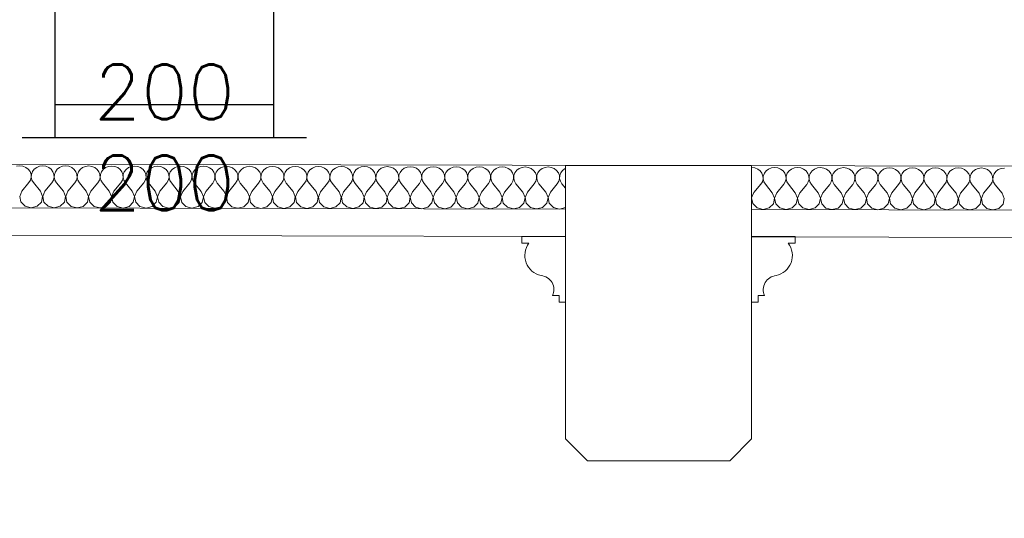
# Model space of a CAD drawing. Header units: millimetres. Extents: x -573548 to 674770, y -246895 to -89040.
# Tile 160 of 199: x 97532 to 98432, y -191994 to -191538. Entities that reach past the tile are written whole.
import ezdxf
from ezdxf import colors
from ezdxf.entities.mleader import LeaderData, LeaderLine
from ezdxf.math import Vec2, Vec3

# ---------------------------------------------------------------- set-up
doc = ezdxf.new("R2010")
doc.units = ezdxf.units.MM
for name, color, linetype in [('__S_WM_OPIS', 151, 'Continuous'), ('FLUID-N1-50-DIM', 7, 'Continuous'), ('Nowe_Drawing & Figure', 7, 'Continuous')]:
    doc.layers.add(name, color=color, linetype=linetype)
for name, color, linetype, lineweight in [('belki sufitowe_Nr_pióra__41', 8, 'Continuous', 9), ('FLUID-N1', 7, 'Continuous', 30), ('Nowe_Drawing & Figure_Nr_pióra__59', 8, 'Continuous', 9), ('Nowe_strop_Nr_pióra__59', 8, 'Continuous', 9), ('strop_Nr_pióra__41', 8, 'Continuous', 9)]:
    doc.layers.add(name, color=color, linetype=linetype, lineweight=lineweight)
doc.styles.add('FDBES', font='simplex.shx')
doc.styles.add('WĄSKI 2', font='arial.ttf', dxfattribs={"width": 0.7})

# ---------------------------------------------------------------- blocks, each defined once
blk = doc.blocks.new('*X452', base_point=(477978.69, -104863.57))
at = {"layer": 'Nowe_Drawing & Figure', "color": 21, "linetype": 'Continuous', "lineweight": 13, "true_color": 0xffaaaa}
for p, q in [((492299.08, -73209.77), (492296.21, -73210.13)), ((492301.95, -73210.14), (492299.08, -73209.77)), ((492304.6, -73211.21), (492301.95, -73210.14)), ((492306.83, -73212.91), (492304.6, -73211.21)), ((492308.46, -73215.09), (492306.83, -73212.91)), ((492309.38, -73217.61), (492308.46, -73215.09)), ((492310.68, -73215.1), (492309.75, -73217.61)), ((492312.33, -73212.92), (492310.68, -73215.1)), ((492314.56, -73211.24), (492312.33, -73212.92)), ((492317.21, -73210.17), (492314.56, -73211.24)), ((492320.08, -73209.81), (492317.21, -73210.17)), ((492322.95, -73210.19), (492320.08, -73209.81)), ((492325.6, -73211.26), (492322.95, -73210.19)), ((492327.83, -73212.95), (492325.6, -73211.26)), ((492329.46, -73215.14), (492327.83, -73212.95)), ((492330.38, -73217.65), (492329.46, -73215.14)), ((492331.68, -73215.15), (492330.75, -73217.65)), ((492333.33, -73212.97), (492331.68, -73215.15)), ((492335.56, -73211.28), (492333.33, -73212.97)), ((492338.21, -73210.22), (492335.56, -73211.28)), ((492341.08, -73209.86), (492338.21, -73210.22)), ((492343.95, -73210.23), (492341.08, -73209.86)), ((492346.6, -73211.31), (492343.95, -73210.23)), ((492348.83, -73213), (492346.6, -73211.31)), ((492350.46, -73215.19), (492348.83, -73213)), ((492351.38, -73217.7), (492350.46, -73215.19)), ((492352.68, -73215.19), (492351.75, -73217.7)), ((492354.33, -73213.01), (492352.68, -73215.19)), ((492356.56, -73211.33), (492354.33, -73213.01)), ((492359.21, -73210.27), (492356.56, -73211.33)), ((492362.08, -73209.91), (492359.21, -73210.27)), ((492364.95, -73210.28), (492362.08, -73209.91)), ((492367.6, -73211.35), (492364.95, -73210.28)), ((492369.83, -73213.05), (492367.6, -73211.35)), ((492371.46, -73215.24), (492369.83, -73213.05)), ((492372.38, -73217.75), (492371.46, -73215.24)), ((492373.68, -73215.24), (492372.75, -73217.75)), ((492375.33, -73213.06), (492373.68, -73215.24)), ((492377.56, -73211.38), (492375.33, -73213.06)), ((492380.21, -73210.31), (492377.56, -73211.38)), ((492383.08, -73209.95), (492380.21, -73210.31)), ((492385.95, -73210.33), (492383.08, -73209.95)), ((492388.6, -73211.4), (492385.95, -73210.33)), ((492390.83, -73213.1), (492388.6, -73211.4)), ((492392.46, -73215.28), (492390.83, -73213.1)), ((492393.38, -73217.79), (492392.46, -73215.28)), ((492394.68, -73215.29), (492393.75, -73217.79)), ((492396.33, -73213.11), (492394.68, -73215.29)), ((492398.56, -73211.42), (492396.33, -73213.11)), ((492401.21, -73210.36), (492398.56, -73211.42)), ((492404.08, -73210), (492401.21, -73210.36)), ((492406.95, -73210.37), (492404.08, -73210)), ((492409.6, -73211.45), (492406.95, -73210.37)), ((492411.83, -73213.14), (492409.6, -73211.45)), ((492413.46, -73215.33), (492411.83, -73213.14)), ((492414.38, -73217.84), (492413.46, -73215.33)), ((492415.68, -73215.33), (492414.75, -73217.84)), ((492417.33, -73213.15), (492415.68, -73215.33)), ((492419.56, -73211.47), (492417.33, -73213.15)), ((492422.21, -73210.41), (492419.56, -73211.47)), ((492425.08, -73210.05), (492422.21, -73210.41)), ((492427.95, -73210.42), (492425.08, -73210.05)), ((492430.6, -73211.49), (492427.95, -73210.42)), ((492432.83, -73213.19), (492430.6, -73211.49)), ((492434.46, -73215.38), (492432.83, -73213.19)), ((492435.38, -73217.89), (492434.46, -73215.38)), ((492436.68, -73215.38), (492435.75, -73217.89)), ((492438.33, -73213.2), (492436.68, -73215.38)), ((492440.56, -73211.52), (492438.33, -73213.2)), ((492443.21, -73210.45), (492440.56, -73211.52)), ((492446.08, -73210.09), (492443.21, -73210.45)), ((492448.95, -73210.47), (492446.08, -73210.09)), ((492451.6, -73211.54), (492448.95, -73210.47)), ((492453.83, -73213.24), (492451.6, -73211.54)), ((492455.46, -73215.42), (492453.83, -73213.24)), ((492456.38, -73217.93), (492455.46, -73215.42)), ((492457.68, -73215.43), (492456.75, -73217.94)), ((492459.33, -73213.25), (492457.68, -73215.43)), ((492461.56, -73211.56), (492459.33, -73213.25)), ((492464.21, -73210.5), (492461.56, -73211.56)), ((492467.08, -73210.14), (492464.21, -73210.5)), ((492469.95, -73210.51), (492467.08, -73210.14)), ((492472.6, -73211.59), (492469.95, -73210.51)), ((492474.83, -73213.28), (492472.6, -73211.59)), ((492476.46, -73215.47), (492474.83, -73213.28)), ((492477.38, -73217.98), (492476.46, -73215.47)), ((492478.68, -73215.47), (492477.75, -73217.98)), ((492480.33, -73213.29), (492478.68, -73215.47)), ((492482.56, -73211.61), (492480.33, -73213.29)), ((492485.21, -73210.55), (492482.56, -73211.61)), ((492488.08, -73210.19), (492485.21, -73210.55)), ((492490.95, -73210.56), (492488.08, -73210.19)), ((492493.6, -73211.63), (492490.95, -73210.56)), ((492495.83, -73213.33), (492493.6, -73211.63)), ((492497.46, -73215.52), (492495.83, -73213.33)), ((492498.38, -73218.03), (492497.46, -73215.52)), ((492499.68, -73215.52), (492498.75, -73218.03)), ((492501.33, -73213.34), (492499.68, -73215.52)), ((492503.56, -73211.66), (492501.33, -73213.34)), ((492506.21, -73210.59), (492503.56, -73211.66)), ((492509.08, -73210.24), (492506.21, -73210.59)), ((492511.95, -73210.61), (492509.08, -73210.24)), ((492514.6, -73211.68), (492511.95, -73210.61)), ((492516.83, -73213.38), (492514.6, -73211.68)), ((492518.46, -73215.56), (492516.83, -73213.38)), ((492519.38, -73218.07), (492518.46, -73215.56)), ((492520.68, -73215.57), (492519.75, -73218.08)), ((492522.33, -73213.39), (492520.68, -73215.57)), ((492524.56, -73211.7), (492522.33, -73213.39)), ((492527.21, -73210.64), (492524.56, -73211.7)), ((492530.08, -73210.28), (492527.21, -73210.64)), ((492532.95, -73210.65), (492530.08, -73210.28)), ((492535.6, -73211.73), (492532.95, -73210.65)), ((492537.83, -73213.42), (492535.6, -73211.73)), ((492539.46, -73215.61), (492537.83, -73213.42)), ((492540.38, -73218.12), (492539.46, -73215.61)), ((492541.68, -73215.61), (492540.75, -73218.12)), ((492543.33, -73213.44), (492541.68, -73215.61)), ((492545.56, -73211.75), (492543.33, -73213.44)), ((492548.21, -73210.69), (492545.56, -73211.75)), ((492551.08, -73210.33), (492548.21, -73210.69)), ((492553.95, -73210.7), (492551.08, -73210.33)), ((492556.6, -73211.77), (492553.95, -73210.7)), ((492558.83, -73213.47), (492556.6, -73211.77)), ((492560.46, -73215.66), (492558.83, -73213.47)), ((492561.38, -73218.17), (492560.46, -73215.66)), ((492562.68, -73215.66), (492561.75, -73218.17)), ((492564.33, -73213.48), (492562.68, -73215.66)), ((492566.56, -73211.8), (492564.33, -73213.48)), ((492569.21, -73210.73), (492566.56, -73211.8)), ((492572.08, -73210.38), (492569.21, -73210.73)), ((492574.95, -73210.75), (492572.08, -73210.38)), ((492577.6, -73211.82), (492574.95, -73210.75)), ((492579.83, -73213.52), (492577.6, -73211.82)), ((492581.46, -73215.7), (492579.83, -73213.52)), ((492582.38, -73218.22), (492581.46, -73215.7)), ((492583.68, -73215.71), (492582.75, -73218.22)), ((492585.33, -73213.53), (492583.68, -73215.71)), ((492587.56, -73211.84), (492585.33, -73213.53)), ((492590.21, -73210.78), (492587.56, -73211.84)), ((492593.08, -73210.42), (492590.21, -73210.78)), ((492595.95, -73210.79), (492593.08, -73210.42)), ((492598.6, -73211.87), (492595.95, -73210.79)), ((492600.83, -73213.56), (492598.6, -73211.87)), ((492602.46, -73215.75), (492600.83, -73213.56)), ((492603.38, -73218.26), (492602.46, -73215.75)), ((492604.68, -73215.76), (492603.75, -73218.26)), ((492606.33, -73213.58), (492604.68, -73215.76)), ((492608.56, -73211.89), (492606.33, -73213.58)), ((492611.21, -73210.83), (492608.56, -73211.89)), ((492614.08, -73210.47), (492611.21, -73210.83)), ((492616.95, -73210.84), (492614.08, -73210.47)), ((492619.6, -73211.92), (492616.95, -73210.84)), ((492621.83, -73213.61), (492619.6, -73211.92)), ((492623.46, -73215.8), (492621.83, -73213.61)), ((492624.38, -73218.31), (492623.46, -73215.8)), ((492625.68, -73215.8), (492624.75, -73218.31)), ((492627.33, -73213.62), (492625.68, -73215.8)), ((492629.56, -73211.94), (492627.33, -73213.62)), ((492632.21, -73210.88), (492629.56, -73211.94)), ((492635.08, -73210.52), (492632.21, -73210.88)), ((492637.95, -73210.89), (492635.08, -73210.52)), ((492640.6, -73211.96), (492637.95, -73210.89)), ((492642.83, -73213.66), (492640.6, -73211.96)), ((492644.46, -73215.84), (492642.83, -73213.66)), ((492645.38, -73218.36), (492644.46, -73215.84)), ((492646.68, -73215.85), (492645.75, -73218.36)), ((492648.33, -73213.67), (492646.68, -73215.85)), ((492650.56, -73211.98), (492648.33, -73213.67)), ((492653.21, -73210.92), (492650.56, -73211.98)), ((492656.08, -73210.56), (492653.21, -73210.92)), ((492658.95, -73210.93), (492656.08, -73210.56)), ((492661.6, -73212.01), (492658.95, -73210.93)), ((492663.83, -73213.7), (492661.6, -73212.01)), ((492665.46, -73215.89), (492663.83, -73213.7)), ((492666.38, -73218.4), (492665.46, -73215.89)), ((492667.68, -73215.9), (492666.75, -73218.4)), ((492669.33, -73213.72), (492667.68, -73215.9)), ((492671.56, -73212.03), (492669.33, -73213.72)), ((492674.21, -73210.97), (492671.56, -73212.03)), ((492677.08, -73210.61), (492674.21, -73210.97)), ((492679.95, -73210.98), (492677.08, -73210.61)), ((492682.6, -73212.06), (492679.95, -73210.98)), ((492684.83, -73213.75), (492682.6, -73212.06)), ((492686.46, -73215.94), (492684.83, -73213.75)), ((492687.38, -73218.45), (492686.46, -73215.94)), ((492688.68, -73215.94), (492687.75, -73218.45)), ((492690.33, -73213.76), (492688.68, -73215.94)), ((492692.56, -73212.08), (492690.33, -73213.76)), ((492695.21, -73211.02), (492692.56, -73212.08)), ((492698.08, -73210.66), (492695.21, -73211.02)), ((492700.95, -73211.03), (492698.08, -73210.66)), ((492703.6, -73212.1), (492700.95, -73211.03)), ((492705.83, -73213.8), (492703.6, -73212.1)), ((492707.46, -73215.98), (492705.83, -73213.8)), ((492708.38, -73218.5), (492707.46, -73215.98)), ((492709.68, -73215.99), (492708.75, -73218.5)), ((492711.33, -73213.81), (492709.68, -73215.99)), ((492713.56, -73212.12), (492711.33, -73213.81)), ((492716.21, -73211.06), (492713.56, -73212.12)), ((492719.08, -73210.7), (492716.21, -73211.06)), ((492721.95, -73211.08), (492719.08, -73210.7)), ((492724.6, -73212.15), (492721.95, -73211.08)), ((492726.83, -73213.84), (492724.6, -73212.15)), ((492728.46, -73216.03), (492726.83, -73213.84)), ((492729.38, -73218.54), (492728.46, -73216.03)), ((492730.68, -73216.04), (492729.75, -73218.54)), ((492732.33, -73213.86), (492730.68, -73216.04)), ((492734.56, -73212.17), (492732.33, -73213.86)), ((492737.21, -73211.11), (492734.56, -73212.17)), ((492740.08, -73210.75), (492737.21, -73211.11)), ((492742.95, -73211.12), (492740.08, -73210.75)), ((492745.6, -73212.2), (492742.95, -73211.12)), ((492747.83, -73213.89), (492745.6, -73212.2)), ((492749.46, -73216.08), (492747.83, -73213.89)), ((492750.38, -73218.59), (492749.46, -73216.08)), ((492751.68, -73216.08), (492750.75, -73218.59)), ((492753.33, -73213.9), (492751.68, -73216.08)), ((492755.56, -73212.22), (492753.33, -73213.9)), ((492758.21, -73211.16), (492755.56, -73212.22)), ((492761.08, -73210.8), (492758.21, -73211.16)), ((492763.95, -73211.17), (492761.08, -73210.8)), ((492766.6, -73212.24), (492763.95, -73211.17)), ((492768.83, -73213.94), (492766.6, -73212.24)), ((492770.46, -73216.12), (492768.83, -73213.94)), ((492771.38, -73218.64), (492770.46, -73216.12)), ((492772.68, -73216.13), (492771.75, -73218.64)), ((492774.33, -73213.95), (492772.68, -73216.13)), ((492776.56, -73212.27), (492774.33, -73213.95)), ((492779.21, -73211.2), (492776.56, -73212.27)), ((492782.08, -73210.84), (492779.21, -73211.2)), ((492784.95, -73211.22), (492782.08, -73210.84)), ((492787.6, -73212.29), (492784.95, -73211.22)), ((492789.83, -73213.98), (492787.6, -73212.29)), ((492791.46, -73216.17), (492789.83, -73213.98)), ((492792.38, -73218.68), (492791.46, -73216.17)), ((492793.68, -73216.18), (492792.75, -73218.68)), ((492795.33, -73214), (492793.68, -73216.18)), ((492797.56, -73212.31), (492795.33, -73214)), ((492798.02, -73212.13), (492797.56, -73212.31)), ((492301.13, -73232.81), (492307.45, -73225.15)), ((492307.45, -73225.15), (492308.86, -73222.83)), ((492308.86, -73222.83), (492309.52, -73220.25)), ((492309.52, -73220.25), (492309.38, -73217.61)), ((492309.75, -73217.61), (492309.6, -73220.25)), ((492309.6, -73220.25), (492310.25, -73222.83)), ((492310.25, -73222.83), (492311.65, -73225.15)), ((492317.93, -73232.85), (492311.65, -73225.15)), ((492322.13, -73232.86), (492328.45, -73225.19)), ((492328.45, -73225.19), (492329.86, -73222.88)), ((492329.86, -73222.88), (492330.52, -73220.3)), ((492330.52, -73220.3), (492330.38, -73217.65)), ((492330.75, -73217.65), (492330.6, -73220.3)), ((492330.6, -73220.3), (492331.25, -73222.88)), ((492331.25, -73222.88), (492332.65, -73225.2)), ((492338.93, -73232.9), (492332.65, -73225.2)), ((492343.13, -73232.91), (492349.45, -73225.24)), ((492349.45, -73225.24), (492350.86, -73222.92)), ((492350.86, -73222.92), (492351.52, -73220.35)), ((492351.52, -73220.35), (492351.38, -73217.7)), ((492351.75, -73217.7), (492351.6, -73220.35)), ((492351.6, -73220.35), (492352.25, -73222.93)), ((492352.25, -73222.93), (492353.65, -73225.25)), ((492359.93, -73232.94), (492353.65, -73225.25)), ((492364.13, -73232.95), (492370.45, -73225.29)), ((492370.45, -73225.29), (492371.86, -73222.97)), ((492371.86, -73222.97), (492372.52, -73220.39)), ((492372.52, -73220.39), (492372.38, -73217.75)), ((492372.75, -73217.75), (492372.6, -73220.39)), ((492372.6, -73220.39), (492373.25, -73222.97)), ((492373.25, -73222.97), (492374.65, -73225.3)), ((492380.93, -73232.99), (492374.65, -73225.3)), ((492385.13, -73233), (492391.45, -73225.33)), ((492391.45, -73225.33), (492392.86, -73223.02)), ((492392.86, -73223.02), (492393.52, -73220.44)), ((492393.52, -73220.44), (492393.38, -73217.79)), ((492393.75, -73217.79), (492393.6, -73220.44)), ((492393.6, -73220.44), (492394.25, -73223.02)), ((492394.25, -73223.02), (492395.65, -73225.34)), ((492401.93, -73233.04), (492395.65, -73225.34)), ((492406.13, -73233.05), (492412.45, -73225.38)), ((492412.45, -73225.38), (492413.86, -73223.06)), ((492413.86, -73223.06), (492414.52, -73220.49)), ((492414.52, -73220.49), (492414.38, -73217.84)), ((492414.75, -73217.84), (492414.6, -73220.49)), ((492414.6, -73220.49), (492415.25, -73223.07)), ((492415.25, -73223.07), (492416.65, -73225.39)), ((492422.93, -73233.08), (492416.65, -73225.39)), ((492427.13, -73233.09), (492433.45, -73225.43)), ((492433.45, -73225.43), (492434.86, -73223.11)), ((492434.86, -73223.11), (492435.52, -73220.53)), ((492435.52, -73220.53), (492435.38, -73217.89)), ((492435.75, -73217.89), (492435.6, -73220.53)), ((492435.6, -73220.53), (492436.25, -73223.11)), ((492436.25, -73223.11), (492437.65, -73225.44)), ((492443.93, -73233.13), (492437.65, -73225.44)), ((492448.13, -73233.14), (492454.45, -73225.47)), ((492454.45, -73225.47), (492455.86, -73223.16)), ((492455.86, -73223.16), (492456.52, -73220.58)), ((492456.52, -73220.58), (492456.38, -73217.93)), ((492456.75, -73217.94), (492456.6, -73220.58)), ((492456.6, -73220.58), (492457.25, -73223.16)), ((492457.25, -73223.16), (492458.65, -73225.48)), ((492464.93, -73233.18), (492458.65, -73225.48)), ((492469.13, -73233.19), (492475.45, -73225.52)), ((492475.45, -73225.52), (492476.86, -73223.21)), ((492476.86, -73223.21), (492477.52, -73220.63)), ((492477.52, -73220.63), (492477.38, -73217.98)), ((492477.75, -73217.98), (492477.6, -73220.63)), ((492477.6, -73220.63), (492478.25, -73223.21)), ((492478.25, -73223.21), (492479.65, -73225.53)), ((492485.93, -73233.22), (492479.65, -73225.53)), ((492490.13, -73233.23), (492496.45, -73225.57)), ((492496.45, -73225.57), (492497.86, -73223.25)), ((492497.86, -73223.25), (492498.52, -73220.67)), ((492498.52, -73220.67), (492498.38, -73218.03)), ((492498.75, -73218.03), (492498.6, -73220.67)), ((492498.6, -73220.67), (492499.25, -73223.26)), ((492499.25, -73223.26), (492500.65, -73225.58)), ((492506.93, -73233.27), (492500.65, -73225.58)), ((492511.13, -73233.28), (492517.45, -73225.61)), ((492517.45, -73225.61), (492518.86, -73223.3)), ((492518.86, -73223.3), (492519.52, -73220.72)), ((492519.52, -73220.72), (492519.38, -73218.07)), ((492519.75, -73218.08), (492519.6, -73220.72)), ((492519.6, -73220.72), (492520.25, -73223.3)), ((492520.25, -73223.3), (492521.65, -73225.62)), ((492527.93, -73233.32), (492521.65, -73225.62)), ((492532.13, -73233.33), (492538.45, -73225.66)), ((492538.45, -73225.66), (492539.86, -73223.35)), ((492539.86, -73223.35), (492540.52, -73220.77)), ((492540.52, -73220.77), (492540.38, -73218.12)), ((492540.75, -73218.12), (492540.6, -73220.77)), ((492540.6, -73220.77), (492541.25, -73223.35)), ((492541.25, -73223.35), (492542.65, -73225.67)), ((492548.93, -73233.36), (492542.65, -73225.67)), ((492553.13, -73233.37), (492559.45, -73225.71)), ((492559.45, -73225.71), (492560.86, -73223.39)), ((492560.86, -73223.39), (492561.52, -73220.81)), ((492561.52, -73220.81), (492561.38, -73218.17)), ((492561.75, -73218.17), (492561.6, -73220.81)), ((492561.6, -73220.81), (492562.25, -73223.4)), ((492562.25, -73223.4), (492563.65, -73225.72)), ((492569.93, -73233.41), (492563.65, -73225.72)), ((492574.13, -73233.42), (492580.45, -73225.75)), ((492580.45, -73225.75), (492581.86, -73223.44)), ((492581.86, -73223.44), (492582.52, -73220.86)), ((492582.52, -73220.86), (492582.38, -73218.22)), ((492582.75, -73218.22), (492582.6, -73220.86)), ((492582.6, -73220.86), (492583.25, -73223.44)), ((492583.25, -73223.44), (492584.65, -73225.76)), ((492590.93, -73233.46), (492584.65, -73225.76)), ((492595.13, -73233.47), (492601.45, -73225.8)), ((492601.45, -73225.8), (492602.86, -73223.49)), ((492602.86, -73223.49), (492603.52, -73220.91)), ((492603.52, -73220.91), (492603.38, -73218.26)), ((492603.75, -73218.26), (492603.6, -73220.91)), ((492603.6, -73220.91), (492604.25, -73223.49)), ((492604.25, -73223.49), (492605.65, -73225.81)), ((492611.93, -73233.5), (492605.65, -73225.81)), ((492616.13, -73233.51), (492622.45, -73225.85)), ((492622.45, -73225.85), (492623.86, -73223.53)), ((492623.86, -73223.53), (492624.52, -73220.95)), ((492624.52, -73220.95), (492624.38, -73218.31)), ((492624.75, -73218.31), (492624.6, -73220.95)), ((492624.6, -73220.95), (492625.25, -73223.54)), ((492625.25, -73223.54), (492626.65, -73225.86)), ((492632.93, -73233.55), (492626.65, -73225.86)), ((492637.13, -73233.56), (492643.45, -73225.89)), ((492643.45, -73225.89), (492644.86, -73223.58)), ((492644.86, -73223.58), (492645.52, -73221)), ((492645.52, -73221), (492645.38, -73218.36)), ((492645.75, -73218.36), (492645.6, -73221)), ((492645.6, -73221), (492646.25, -73223.58)), ((492646.25, -73223.58), (492647.65, -73225.9)), ((492653.93, -73233.6), (492647.65, -73225.9)), ((492658.13, -73233.61), (492664.45, -73225.94)), ((492664.45, -73225.94), (492665.86, -73223.63)), ((492665.86, -73223.63), (492666.52, -73221.05)), ((492666.52, -73221.05), (492666.38, -73218.4)), ((492666.75, -73218.4), (492666.6, -73221.05)), ((492666.6, -73221.05), (492667.25, -73223.63)), ((492667.25, -73223.63), (492668.65, -73225.95)), ((492674.93, -73233.65), (492668.65, -73225.95)), ((492679.13, -73233.65), (492685.45, -73225.99)), ((492685.45, -73225.99), (492686.86, -73223.67)), ((492686.86, -73223.67), (492687.52, -73221.1)), ((492687.52, -73221.1), (492687.38, -73218.45)), ((492687.75, -73218.45), (492687.6, -73221.1)), ((492687.6, -73221.1), (492688.25, -73223.68)), ((492688.25, -73223.68), (492689.65, -73226)), ((492695.93, -73233.69), (492689.65, -73226)), ((492700.13, -73233.7), (492706.45, -73226.04)), ((492706.45, -73226.04), (492707.86, -73223.72)), ((492707.86, -73223.72), (492708.52, -73221.14)), ((492708.52, -73221.14), (492708.38, -73218.5)), ((492708.75, -73218.5), (492708.6, -73221.14)), ((492708.6, -73221.14), (492709.25, -73223.72)), ((492709.25, -73223.72), (492710.65, -73226.04)), ((492716.93, -73233.74), (492710.65, -73226.04)), ((492721.13, -73233.75), (492727.45, -73226.08)), ((492727.45, -73226.08), (492728.86, -73223.77)), ((492728.86, -73223.77), (492729.52, -73221.19)), ((492729.52, -73221.19), (492729.38, -73218.54)), ((492729.75, -73218.54), (492729.6, -73221.19)), ((492729.6, -73221.19), (492730.25, -73223.77)), ((492730.25, -73223.77), (492731.65, -73226.09)), ((492737.93, -73233.79), (492731.65, -73226.09)), ((492742.13, -73233.79), (492748.45, -73226.13)), ((492748.45, -73226.13), (492749.86, -73223.81)), ((492749.86, -73223.81), (492750.52, -73221.24)), ((492750.52, -73221.24), (492750.38, -73218.59)), ((492750.75, -73218.59), (492750.6, -73221.24)), ((492750.6, -73221.24), (492751.25, -73223.82)), ((492751.25, -73223.82), (492752.65, -73226.14)), ((492758.93, -73233.83), (492752.65, -73226.14)), ((492763.13, -73233.84), (492769.45, -73226.18)), ((492769.45, -73226.18), (492770.86, -73223.86)), ((492770.86, -73223.86), (492771.52, -73221.28)), ((492771.52, -73221.28), (492771.38, -73218.64)), ((492771.75, -73218.64), (492771.6, -73221.28)), ((492771.6, -73221.28), (492772.25, -73223.86)), ((492772.25, -73223.86), (492773.65, -73226.19)), ((492779.93, -73233.88), (492773.65, -73226.19)), ((492784.13, -73233.89), (492790.45, -73226.22)), ((492790.45, -73226.22), (492791.86, -73223.91)), ((492791.86, -73223.91), (492792.52, -73221.33)), ((492792.52, -73221.33), (492792.38, -73218.68)), ((492792.75, -73218.68), (492792.6, -73221.33)), ((492792.6, -73221.33), (492793.25, -73223.91)), ((492793.25, -73223.91), (492794.65, -73226.23)), ((492797.98, -73230.31), (492794.65, -73226.23)), ((492301.13, -73232.81), (492299.06, -73237.7)), ((492319.98, -73237.75), (492317.93, -73232.85)), ((492322.13, -73232.86), (492320.06, -73237.75)), ((492340.98, -73237.8), (492338.93, -73232.9)), ((492343.13, -73232.91), (492341.06, -73237.8)), ((492361.98, -73237.85), (492359.93, -73232.94)), ((492364.13, -73232.95), (492362.06, -73237.85)), ((492382.98, -73237.89), (492380.93, -73232.99)), ((492385.13, -73233), (492383.06, -73237.89)), ((492403.98, -73237.94), (492401.93, -73233.04)), ((492406.13, -73233.05), (492404.06, -73237.94)), ((492424.98, -73237.99), (492422.93, -73233.08)), ((492427.13, -73233.09), (492425.06, -73237.99)), ((492445.98, -73238.03), (492443.93, -73233.13)), ((492448.13, -73233.14), (492446.06, -73238.03)), ((492466.98, -73238.08), (492464.93, -73233.18)), ((492469.13, -73233.19), (492467.06, -73238.08)), ((492487.98, -73238.13), (492485.93, -73233.22)), ((492490.13, -73233.23), (492488.06, -73238.13)), ((492508.98, -73238.17), (492506.93, -73233.27)), ((492511.13, -73233.28), (492509.06, -73238.17)), ((492529.98, -73238.22), (492527.93, -73233.32)), ((492532.13, -73233.33), (492530.06, -73238.22)), ((492550.98, -73238.27), (492548.93, -73233.36)), ((492553.13, -73233.37), (492551.06, -73238.27)), ((492571.98, -73238.31), (492569.93, -73233.41)), ((492574.13, -73233.42), (492572.06, -73238.31)), ((492592.98, -73238.36), (492590.93, -73233.46)), ((492595.13, -73233.47), (492593.06, -73238.36)), ((492613.98, -73238.41), (492611.93, -73233.5)), ((492616.13, -73233.51), (492614.06, -73238.41)), ((492634.98, -73238.45), (492632.93, -73233.55)), ((492637.13, -73233.56), (492635.06, -73238.45)), ((492655.98, -73238.5), (492653.93, -73233.6)), ((492658.13, -73233.61), (492656.06, -73238.5)), ((492676.98, -73238.55), (492674.93, -73233.65)), ((492679.13, -73233.65), (492677.06, -73238.55)), ((492697.98, -73238.59), (492695.93, -73233.69)), ((492700.13, -73233.7), (492698.06, -73238.59)), ((492718.98, -73238.64), (492716.93, -73233.74)), ((492721.13, -73233.75), (492719.06, -73238.64)), ((492739.98, -73238.69), (492737.93, -73233.79)), ((492742.13, -73233.79), (492740.06, -73238.69)), ((492760.98, -73238.73), (492758.93, -73233.83)), ((492763.13, -73233.84), (492761.06, -73238.73)), ((492781.98, -73238.78), (492779.93, -73233.88)), ((492784.13, -73233.89), (492782.06, -73238.78)), ((492299.06, -73237.7), (492300.12, -73242.86)), ((492300.12, -73242.86), (492303.98, -73246.74)), ((492315.02, -73246.77), (492318.9, -73242.9)), ((492318.9, -73242.9), (492319.98, -73237.75)), ((492320.06, -73237.75), (492321.12, -73242.91)), ((492321.12, -73242.91), (492324.98, -73246.79)), ((492336.02, -73246.82), (492339.9, -73242.95)), ((492339.9, -73242.95), (492340.98, -73237.8)), ((492341.06, -73237.8), (492342.12, -73242.96)), ((492342.12, -73242.96), (492345.98, -73246.84)), ((492357.02, -73246.86), (492360.9, -73243)), ((492360.9, -73243), (492361.98, -73237.85)), ((492362.06, -73237.85), (492363.12, -73243)), ((492363.12, -73243), (492366.98, -73246.88)), ((492378.02, -73246.91), (492381.9, -73243.04)), ((492381.9, -73243.04), (492382.98, -73237.89)), ((492383.06, -73237.89), (492384.12, -73243.05)), ((492384.12, -73243.05), (492387.98, -73246.93)), ((492399.02, -73246.96), (492402.9, -73243.09)), ((492402.9, -73243.09), (492403.98, -73237.94)), ((492404.06, -73237.94), (492405.12, -73243.1)), ((492405.12, -73243.1), (492408.98, -73246.98)), ((492420.02, -73247), (492423.9, -73243.14)), ((492423.9, -73243.14), (492424.98, -73237.99)), ((492425.06, -73237.99), (492426.12, -73243.14)), ((492426.12, -73243.14), (492429.98, -73247.03)), ((492441.02, -73247.05), (492444.9, -73243.19)), ((492444.9, -73243.19), (492445.98, -73238.03)), ((492446.06, -73238.03), (492447.12, -73243.19)), ((492447.12, -73243.19), (492450.98, -73247.07)), ((492462.02, -73247.1), (492465.9, -73243.23)), ((492465.9, -73243.23), (492466.98, -73238.08)), ((492467.06, -73238.08), (492468.12, -73243.24)), ((492468.12, -73243.24), (492471.98, -73247.12)), ((492483.02, -73247.14), (492486.9, -73243.28)), ((492486.9, -73243.28), (492487.98, -73238.13)), ((492488.06, -73238.13), (492489.12, -73243.28)), ((492489.12, -73243.28), (492492.98, -73247.17)), ((492504.02, -73247.19), (492507.9, -73243.33)), ((492507.9, -73243.33), (492508.98, -73238.17)), ((492509.06, -73238.17), (492510.12, -73243.33)), ((492510.12, -73243.33), (492513.98, -73247.21)), ((492525.02, -73247.24), (492528.9, -73243.37)), ((492528.9, -73243.37), (492529.98, -73238.22)), ((492530.06, -73238.22), (492531.12, -73243.38)), ((492531.12, -73243.38), (492534.98, -73247.26)), ((492546.02, -73247.28), (492549.9, -73243.42)), ((492549.9, -73243.42), (492550.98, -73238.27)), ((492551.06, -73238.27), (492552.12, -73243.42)), ((492552.12, -73243.42), (492555.98, -73247.31)), ((492567.02, -73247.33), (492570.9, -73243.47)), ((492570.9, -73243.47), (492571.98, -73238.31)), ((492572.06, -73238.31), (492573.12, -73243.47)), ((492573.12, -73243.47), (492576.98, -73247.35)), ((492588.02, -73247.38), (492591.9, -73243.51)), ((492591.9, -73243.51), (492592.98, -73238.36)), ((492593.06, -73238.36), (492594.12, -73243.52)), ((492594.12, -73243.52), (492597.98, -73247.4)), ((492609.02, -73247.42), (492612.9, -73243.56)), ((492612.9, -73243.56), (492613.98, -73238.41)), ((492614.06, -73238.41), (492615.12, -73243.56)), ((492615.12, -73243.56), (492618.98, -73247.45)), ((492630.02, -73247.47), (492633.9, -73243.61)), ((492633.9, -73243.61), (492634.98, -73238.45)), ((492635.06, -73238.45), (492636.12, -73243.61)), ((492636.12, -73243.61), (492639.98, -73247.49)), ((492651.02, -73247.52), (492654.9, -73243.65)), ((492654.9, -73243.65), (492655.98, -73238.5)), ((492656.06, -73238.5), (492657.12, -73243.66)), ((492657.12, -73243.66), (492660.98, -73247.54)), ((492672.02, -73247.56), (492675.9, -73243.7)), ((492675.9, -73243.7), (492676.98, -73238.55)), ((492677.06, -73238.55), (492678.12, -73243.71)), ((492678.12, -73243.71), (492681.98, -73247.59)), ((492693.02, -73247.61), (492696.9, -73243.75)), ((492696.9, -73243.75), (492697.98, -73238.59)), ((492698.06, -73238.59), (492699.12, -73243.75)), ((492699.12, -73243.75), (492702.98, -73247.63)), ((492714.02, -73247.66), (492717.9, -73243.79)), ((492717.9, -73243.79), (492718.98, -73238.64)), ((492719.06, -73238.64), (492720.12, -73243.8)), ((492720.12, -73243.8), (492723.98, -73247.68)), ((492735.02, -73247.71), (492738.9, -73243.84)), ((492738.9, -73243.84), (492739.98, -73238.69)), ((492740.06, -73238.69), (492741.12, -73243.85)), ((492741.12, -73243.85), (492744.98, -73247.73)), ((492756.02, -73247.75), (492759.9, -73243.89)), ((492759.9, -73243.89), (492760.98, -73238.73)), ((492761.06, -73238.73), (492762.12, -73243.89)), ((492762.12, -73243.89), (492765.98, -73247.77)), ((492777.02, -73247.8), (492780.9, -73243.93)), ((492780.9, -73243.93), (492781.98, -73238.78)), ((492782.06, -73238.78), (492783.12, -73243.94)), ((492783.12, -73243.94), (492786.98, -73247.82)), ((492303.98, -73246.74), (492309.5, -73248.19)), ((492309.5, -73248.19), (492315.02, -73246.77)), ((492324.98, -73246.79), (492330.5, -73248.24)), ((492330.5, -73248.24), (492336.02, -73246.82)), ((492345.98, -73246.84), (492351.5, -73248.28)), ((492351.5, -73248.28), (492357.02, -73246.86)), ((492366.98, -73246.88), (492372.5, -73248.33)), ((492372.5, -73248.33), (492378.02, -73246.91)), ((492387.98, -73246.93), (492393.5, -73248.38)), ((492393.5, -73248.38), (492399.02, -73246.96)), ((492408.98, -73246.98), (492414.5, -73248.42)), ((492414.5, -73248.42), (492420.02, -73247)), ((492429.98, -73247.03), (492435.5, -73248.47)), ((492435.5, -73248.47), (492441.02, -73247.05)), ((492450.98, -73247.07), (492456.5, -73248.52)), ((492456.5, -73248.52), (492462.02, -73247.1)), ((492471.98, -73247.12), (492477.5, -73248.56)), ((492477.5, -73248.56), (492483.02, -73247.14)), ((492492.98, -73247.17), (492498.5, -73248.61)), ((492498.5, -73248.61), (492504.02, -73247.19)), ((492513.98, -73247.21), (492519.5, -73248.66)), ((492519.5, -73248.66), (492525.02, -73247.24)), ((492534.98, -73247.26), (492540.5, -73248.71)), ((492540.5, -73248.71), (492546.02, -73247.28)), ((492555.98, -73247.31), (492561.5, -73248.75)), ((492561.5, -73248.75), (492567.02, -73247.33)), ((492576.98, -73247.35), (492582.5, -73248.8)), ((492582.5, -73248.8), (492588.02, -73247.38)), ((492597.98, -73247.4), (492603.5, -73248.85)), ((492603.5, -73248.85), (492609.02, -73247.42)), ((492618.98, -73247.45), (492624.5, -73248.89)), ((492624.5, -73248.89), (492630.02, -73247.47)), ((492639.98, -73247.49), (492645.5, -73248.94)), ((492645.5, -73248.94), (492651.02, -73247.52)), ((492660.98, -73247.54), (492666.5, -73248.99)), ((492666.5, -73248.99), (492672.02, -73247.56)), ((492681.98, -73247.59), (492687.5, -73249.03)), ((492687.5, -73249.03), (492693.02, -73247.61)), ((492702.98, -73247.63), (492708.5, -73249.08)), ((492708.5, -73249.08), (492714.02, -73247.66)), ((492723.98, -73247.68), (492729.5, -73249.13)), ((492729.5, -73249.13), (492735.02, -73247.71)), ((492744.98, -73247.73), (492750.5, -73249.17)), ((492750.5, -73249.17), (492756.02, -73247.75)), ((492765.98, -73247.77), (492771.5, -73249.22)), ((492771.5, -73249.22), (492777.02, -73247.8)), ((492786.98, -73247.82), (492792.5, -73249.27)), ((492792.5, -73249.27), (492797.94, -73247.87))]:
    blk.add_line(p, q, dxfattribs=at)
blk = doc.blocks.new('Wypełnienie_37_1', base_point=(477978.69, -104863.57))
at = {"layer": 'Nowe_Drawing & Figure', "color": 21, "linetype": 'Continuous', "lineweight": 13, "true_color": 0xffaaaa}
blk.add_blockref('*X452', (477978.69, -104863.57), dxfattribs=at)
blk = doc.blocks.new('*X454', base_point=(477978.69, -104863.57))
at = {"layer": 'Nowe_Drawing & Figure', "color": 21, "linetype": 'Continuous', "lineweight": 13, "true_color": 0xffaaaa}
for p, q in [((492970.98, -73211.63), (492968.11, -73211.26)), ((492973.63, -73212.7), (492970.98, -73211.63)), ((492975.86, -73214.4), (492973.63, -73212.7)), ((492977.49, -73216.59), (492975.86, -73214.4)), ((492978.41, -73219.1), (492977.49, -73216.59)), ((492979.71, -73216.59), (492978.78, -73219.1)), ((492981.36, -73214.41), (492979.71, -73216.59)), ((492983.59, -73212.73), (492981.36, -73214.41)), ((492986.24, -73211.66), (492983.59, -73212.73)), ((492989.11, -73211.31), (492986.24, -73211.66)), ((492991.98, -73211.68), (492989.11, -73211.31)), ((492994.63, -73212.75), (492991.98, -73211.68)), ((492996.86, -73214.45), (492994.63, -73212.75)), ((492998.49, -73216.63), (492996.86, -73214.45)), ((492999.41, -73219.14), (492998.49, -73216.63)), ((493000.71, -73216.64), (492999.78, -73219.15)), ((493002.36, -73214.46), (493000.71, -73216.64)), ((493004.59, -73212.77), (493002.36, -73214.46)), ((493007.24, -73211.71), (493004.59, -73212.77)), ((493010.11, -73211.35), (493007.24, -73211.71)), ((493012.98, -73211.72), (493010.11, -73211.35)), ((493015.63, -73212.8), (493012.98, -73211.72)), ((493017.86, -73214.49), (493015.63, -73212.8)), ((493019.49, -73216.68), (493017.86, -73214.49)), ((493020.41, -73219.19), (493019.49, -73216.68)), ((493021.71, -73216.68), (493020.78, -73219.19)), ((493023.36, -73214.51), (493021.71, -73216.68)), ((493025.59, -73212.82), (493023.36, -73214.51)), ((493028.24, -73211.76), (493025.59, -73212.82)), ((493031.11, -73211.4), (493028.24, -73211.76)), ((493033.98, -73211.77), (493031.11, -73211.4)), ((493036.63, -73212.84), (493033.98, -73211.77)), ((493038.86, -73214.54), (493036.63, -73212.84)), ((493040.49, -73216.73), (493038.86, -73214.54)), ((493041.41, -73219.24), (493040.49, -73216.73)), ((493042.71, -73216.73), (493041.78, -73219.24)), ((493044.36, -73214.55), (493042.71, -73216.73)), ((493046.59, -73212.87), (493044.36, -73214.55)), ((493049.24, -73211.8), (493046.59, -73212.87)), ((493052.11, -73211.45), (493049.24, -73211.8)), ((493054.98, -73211.82), (493052.11, -73211.45)), ((493057.63, -73212.89), (493054.98, -73211.82)), ((493059.86, -73214.59), (493057.63, -73212.89)), ((493061.49, -73216.77), (493059.86, -73214.59)), ((493062.41, -73219.29), (493061.49, -73216.77)), ((493063.71, -73216.78), (493062.78, -73219.29)), ((493065.36, -73214.6), (493063.71, -73216.78)), ((493067.59, -73212.91), (493065.36, -73214.6)), ((493070.24, -73211.85), (493067.59, -73212.91)), ((493073.11, -73211.49), (493070.24, -73211.85)), ((493075.98, -73211.86), (493073.11, -73211.49)), ((493078.63, -73212.94), (493075.98, -73211.86)), ((493080.86, -73214.63), (493078.63, -73212.94)), ((493082.49, -73216.82), (493080.86, -73214.63)), ((493083.41, -73219.33), (493082.49, -73216.82)), ((493084.71, -73216.83), (493083.78, -73219.33)), ((493086.36, -73214.65), (493084.71, -73216.83)), ((493088.59, -73212.96), (493086.36, -73214.65)), ((493091.24, -73211.9), (493088.59, -73212.96)), ((493094.11, -73211.54), (493091.24, -73211.9)), ((493096.98, -73211.91), (493094.11, -73211.54)), ((493099.63, -73212.99), (493096.98, -73211.91)), ((493101.86, -73214.68), (493099.63, -73212.99)), ((493103.49, -73216.87), (493101.86, -73214.68)), ((493104.41, -73219.38), (493103.49, -73216.87)), ((493105.71, -73216.87), (493104.78, -73219.38)), ((493107.36, -73214.69), (493105.71, -73216.87)), ((493109.59, -73213.01), (493107.36, -73214.69)), ((493112.24, -73211.95), (493109.59, -73213.01)), ((493115.11, -73211.59), (493112.24, -73211.95)), ((493117.98, -73211.96), (493115.11, -73211.59)), ((493120.63, -73213.03), (493117.98, -73211.96)), ((493122.86, -73214.73), (493120.63, -73213.03)), ((493124.49, -73216.91), (493122.86, -73214.73)), ((493125.41, -73219.43), (493124.49, -73216.91)), ((493126.71, -73216.92), (493125.78, -73219.43)), ((493128.36, -73214.74), (493126.71, -73216.92)), ((493130.59, -73213.05), (493128.36, -73214.74)), ((493133.24, -73211.99), (493130.59, -73213.05)), ((493136.11, -73211.63), (493133.24, -73211.99)), ((493138.98, -73212), (493136.11, -73211.63)), ((493141.63, -73213.08), (493138.98, -73212)), ((493143.86, -73214.77), (493141.63, -73213.08)), ((493145.49, -73216.96), (493143.86, -73214.77)), ((493146.41, -73219.47), (493145.49, -73216.96)), ((493147.71, -73216.97), (493146.78, -73219.47)), ((493149.36, -73214.79), (493147.71, -73216.97)), ((493151.59, -73213.1), (493149.36, -73214.79)), ((493154.24, -73212.04), (493151.59, -73213.1)), ((493157.11, -73211.68), (493154.24, -73212.04)), ((493159.98, -73212.05), (493157.11, -73211.68)), ((493162.63, -73213.13), (493159.98, -73212.05)), ((493164.86, -73214.82), (493162.63, -73213.13)), ((493166.49, -73217.01), (493164.86, -73214.82)), ((493167.41, -73219.52), (493166.49, -73217.01)), ((493168.71, -73217.01), (493167.78, -73219.52)), ((493170.36, -73214.83), (493168.71, -73217.01)), ((493172.59, -73213.15), (493170.36, -73214.83)), ((493175.24, -73212.09), (493172.59, -73213.15)), ((493178.11, -73211.73), (493175.24, -73212.09)), ((493180.98, -73212.1), (493178.11, -73211.73)), ((493183.63, -73213.17), (493180.98, -73212.1)), ((493185.86, -73214.87), (493183.63, -73213.17)), ((493187.49, -73217.05), (493185.86, -73214.87)), ((493188.41, -73219.57), (493187.49, -73217.05)), ((493189.71, -73217.06), (493188.78, -73219.57)), ((493191.36, -73214.88), (493189.71, -73217.06)), ((493193.59, -73213.19), (493191.36, -73214.88)), ((493196.24, -73212.13), (493193.59, -73213.19)), ((493199.11, -73211.77), (493196.24, -73212.13)), ((492976.48, -73226.64), (492977.89, -73224.32)), ((492977.89, -73224.32), (492978.55, -73221.74)), ((492978.55, -73221.74), (492978.41, -73219.1)), ((492978.78, -73219.1), (492978.63, -73221.74)), ((492978.63, -73221.74), (492979.28, -73224.33)), ((492979.28, -73224.33), (492980.68, -73226.65)), ((492997.48, -73226.68), (492998.89, -73224.37)), ((492998.89, -73224.37), (492999.55, -73221.79)), ((492999.55, -73221.79), (492999.41, -73219.14)), ((492999.78, -73219.15), (492999.63, -73221.79)), ((492999.63, -73221.79), (493000.28, -73224.37)), ((493000.28, -73224.37), (493001.68, -73226.69)), ((493018.48, -73226.73), (493019.89, -73224.42)), ((493019.89, -73224.42), (493020.55, -73221.84)), ((493020.55, -73221.84), (493020.41, -73219.19)), ((493020.78, -73219.19), (493020.63, -73221.84)), ((493020.63, -73221.84), (493021.28, -73224.42)), ((493021.28, -73224.42), (493022.68, -73226.74)), ((493039.48, -73226.78), (493040.89, -73224.46)), ((493040.89, -73224.46), (493041.55, -73221.88)), ((493041.55, -73221.88), (493041.41, -73219.24)), ((493041.78, -73219.24), (493041.63, -73221.88)), ((493041.63, -73221.88), (493042.28, -73224.47)), ((493042.28, -73224.47), (493043.68, -73226.79)), ((493060.48, -73226.82), (493061.89, -73224.51)), ((493061.89, -73224.51), (493062.55, -73221.93)), ((493062.55, -73221.93), (493062.41, -73219.29)), ((493062.78, -73219.29), (493062.63, -73221.93)), ((493062.63, -73221.93), (493063.28, -73224.51)), ((493063.28, -73224.51), (493064.68, -73226.83)), ((493081.48, -73226.87), (493082.89, -73224.56)), ((493082.89, -73224.56), (493083.55, -73221.98)), ((493083.55, -73221.98), (493083.41, -73219.33)), ((493083.78, -73219.33), (493083.63, -73221.98)), ((493083.63, -73221.98), (493084.28, -73224.56)), ((493084.28, -73224.56), (493085.68, -73226.88)), ((493102.48, -73226.92), (493103.89, -73224.6)), ((493103.89, -73224.6), (493104.55, -73222.02)), ((493104.55, -73222.02), (493104.41, -73219.38)), ((493104.78, -73219.38), (493104.63, -73222.02)), ((493104.63, -73222.02), (493105.28, -73224.61)), ((493105.28, -73224.61), (493106.68, -73226.93)), ((493123.48, -73226.96), (493124.89, -73224.65)), ((493124.89, -73224.65), (493125.55, -73222.07)), ((493125.55, -73222.07), (493125.41, -73219.43)), ((493125.78, -73219.43), (493125.63, -73222.07)), ((493125.63, -73222.07), (493126.28, -73224.65)), ((493126.28, -73224.65), (493127.68, -73226.97)), ((493144.48, -73227.01), (493145.89, -73224.7)), ((493145.89, -73224.7), (493146.55, -73222.12)), ((493146.55, -73222.12), (493146.41, -73219.47)), ((493146.78, -73219.47), (493146.63, -73222.12)), ((493146.63, -73222.12), (493147.28, -73224.7)), ((493147.28, -73224.7), (493148.68, -73227.02)), ((493165.48, -73227.06), (493166.89, -73224.74)), ((493166.89, -73224.74), (493167.55, -73222.17)), ((493167.55, -73222.17), (493167.41, -73219.52)), ((493167.78, -73219.52), (493167.63, -73222.17)), ((493167.63, -73222.17), (493168.28, -73224.75)), ((493168.28, -73224.75), (493169.68, -73227.07)), ((493186.48, -73227.11), (493187.89, -73224.79)), ((493187.89, -73224.79), (493188.55, -73222.21)), ((493188.55, -73222.21), (493188.41, -73219.57)), ((493188.78, -73219.57), (493188.63, -73222.21)), ((493188.63, -73222.21), (493189.28, -73224.79)), ((493189.28, -73224.79), (493190.68, -73227.11)), ((492970.16, -73234.3), (492968.09, -73239.2)), ((492970.16, -73234.3), (492976.48, -73226.64)), ((492986.96, -73234.34), (492980.68, -73226.65)), ((492989.01, -73239.24), (492986.96, -73234.34)), ((492991.16, -73234.35), (492989.09, -73239.24)), ((492991.16, -73234.35), (492997.48, -73226.68)), ((493007.96, -73234.39), (493001.68, -73226.69)), ((493010.01, -73239.29), (493007.96, -73234.39)), ((493012.16, -73234.4), (493010.09, -73239.29)), ((493012.16, -73234.4), (493018.48, -73226.73)), ((493028.96, -73234.43), (493022.68, -73226.74)), ((493031.01, -73239.34), (493028.96, -73234.43)), ((493033.16, -73234.44), (493031.09, -73239.34)), ((493033.16, -73234.44), (493039.48, -73226.78)), ((493049.96, -73234.48), (493043.68, -73226.79)), ((493052.01, -73239.38), (493049.96, -73234.48)), ((493054.16, -73234.49), (493052.09, -73239.38)), ((493054.16, -73234.49), (493060.48, -73226.82)), ((493070.96, -73234.53), (493064.68, -73226.83)), ((493073.01, -73239.43), (493070.96, -73234.53)), ((493075.16, -73234.54), (493073.09, -73239.43)), ((493075.16, -73234.54), (493081.48, -73226.87)), ((493091.96, -73234.57), (493085.68, -73226.88)), ((493094.01, -73239.48), (493091.96, -73234.57)), ((493096.16, -73234.58), (493094.09, -73239.48)), ((493096.16, -73234.58), (493102.48, -73226.92)), ((493112.96, -73234.62), (493106.68, -73226.93)), ((493115.01, -73239.52), (493112.96, -73234.62)), ((493117.16, -73234.63), (493115.09, -73239.52)), ((493117.16, -73234.63), (493123.48, -73226.96)), ((493133.96, -73234.67), (493127.68, -73226.97)), ((493136.01, -73239.57), (493133.96, -73234.67)), ((493138.16, -73234.68), (493136.09, -73239.57)), ((493138.16, -73234.68), (493144.48, -73227.01)), ((493154.96, -73234.72), (493148.68, -73227.02)), ((493157.01, -73239.62), (493154.96, -73234.72)), ((493159.16, -73234.72), (493157.09, -73239.62)), ((493159.16, -73234.72), (493165.48, -73227.06)), ((493175.96, -73234.76), (493169.68, -73227.07)), ((493178.01, -73239.66), (493175.96, -73234.76)), ((493180.16, -73234.77), (493178.09, -73239.66)), ((493180.16, -73234.77), (493186.48, -73227.11)), ((493196.96, -73234.81), (493190.68, -73227.11)), ((493199.01, -73239.71), (493196.96, -73234.81)), ((492968.09, -73239.2), (492969.15, -73244.35)), ((492987.93, -73244.4), (492989.01, -73239.24)), ((492989.09, -73239.24), (492990.15, -73244.4)), ((493008.93, -73244.44), (493010.01, -73239.29)), ((493010.09, -73239.29), (493011.15, -73244.45)), ((493029.93, -73244.49), (493031.01, -73239.34)), ((493031.09, -73239.34), (493032.15, -73244.49)), ((493050.93, -73244.54), (493052.01, -73239.38)), ((493052.09, -73239.38), (493053.15, -73244.54)), ((493071.93, -73244.58), (493073.01, -73239.43)), ((493073.09, -73239.43), (493074.15, -73244.59)), ((493092.93, -73244.63), (493094.01, -73239.48)), ((493094.09, -73239.48), (493095.15, -73244.63)), ((493113.93, -73244.68), (493115.01, -73239.52)), ((493115.09, -73239.52), (493116.15, -73244.68)), ((493134.93, -73244.72), (493136.01, -73239.57)), ((493136.09, -73239.57), (493137.15, -73244.73)), ((493155.93, -73244.77), (493157.01, -73239.62)), ((493157.09, -73239.62), (493158.15, -73244.78)), ((493176.93, -73244.82), (493178.01, -73239.66)), ((493178.09, -73239.66), (493179.15, -73244.82)), ((493197.93, -73244.86), (493199.01, -73239.71)), ((492969.15, -73244.35), (492973.01, -73248.24)), ((492973.01, -73248.24), (492978.53, -73249.68)), ((492978.53, -73249.68), (492984.05, -73248.26)), ((492984.05, -73248.26), (492987.93, -73244.4)), ((492990.15, -73244.4), (492994.01, -73248.28)), ((492994.01, -73248.28), (492999.53, -73249.73)), ((492999.53, -73249.73), (493005.05, -73248.31)), ((493005.05, -73248.31), (493008.93, -73244.44)), ((493011.15, -73244.45), (493015.01, -73248.33)), ((493015.01, -73248.33), (493020.53, -73249.78)), ((493020.53, -73249.78), (493026.05, -73248.35)), ((493026.05, -73248.35), (493029.93, -73244.49)), ((493032.15, -73244.49), (493036.01, -73248.38)), ((493036.01, -73248.38), (493041.53, -73249.82)), ((493041.53, -73249.82), (493047.05, -73248.4)), ((493047.05, -73248.4), (493050.93, -73244.54)), ((493053.15, -73244.54), (493057.01, -73248.42)), ((493057.01, -73248.42), (493062.53, -73249.87)), ((493062.53, -73249.87), (493068.05, -73248.45)), ((493068.05, -73248.45), (493071.93, -73244.58)), ((493074.15, -73244.59), (493078.01, -73248.47)), ((493078.01, -73248.47), (493083.53, -73249.92)), ((493083.53, -73249.92), (493089.05, -73248.49)), ((493089.05, -73248.49), (493092.93, -73244.63)), ((493095.15, -73244.63), (493099.01, -73248.52)), ((493099.01, -73248.52), (493104.53, -73249.96)), ((493104.53, -73249.96), (493110.05, -73248.54)), ((493110.05, -73248.54), (493113.93, -73244.68)), ((493116.15, -73244.68), (493120.01, -73248.56)), ((493120.01, -73248.56), (493125.53, -73250.01)), ((493125.53, -73250.01), (493131.05, -73248.59)), ((493131.05, -73248.59), (493134.93, -73244.72)), ((493137.15, -73244.73), (493141.01, -73248.61)), ((493141.01, -73248.61), (493146.53, -73250.06)), ((493146.53, -73250.06), (493152.05, -73248.63)), ((493152.05, -73248.63), (493155.93, -73244.77)), ((493158.15, -73244.78), (493162.01, -73248.66)), ((493162.01, -73248.66), (493167.53, -73250.1)), ((493167.53, -73250.1), (493173.05, -73248.68)), ((493173.05, -73248.68), (493176.93, -73244.82)), ((493179.15, -73244.82), (493183.01, -73248.7)), ((493183.01, -73248.7), (493188.53, -73250.15)), ((493188.53, -73250.15), (493194.05, -73248.73)), ((493194.05, -73248.73), (493197.93, -73244.86))]:
    blk.add_line(p, q, dxfattribs=at)
blk = doc.blocks.new('Wypełnienie_38_1', base_point=(477978.69, -104863.57))
at = {"layer": 'Nowe_Drawing & Figure', "color": 21, "linetype": 'Continuous', "lineweight": 13, "true_color": 0xffaaaa}
blk.add_blockref('*X454', (477978.69, -104863.57), dxfattribs=at)
blk = doc.blocks.new('A$C685D2BB2')
at = {"layer": 'belki sufitowe_Nr_pióra__41'}
blk.add_lwpolyline([(20020.22, 10956.63), (20040.22, 10976.63), (20040.22, 11226.63), (19870.22, 11226.63), (19870.22, 10976.63), (19890.22, 10956.63)], close=True, dxfattribs=at)
for points in [[(19870.22, 11161.63), (19830.22, 11161.63), (19830.22, 11155.63), (19836.76, 11155.63, 0.549198), (19847.85, 11125.89, -0.516526), (19858.35, 11107.63), (19864.22, 11107.63), (19864.22, 11101.63), (19870.22, 11101.63)], [(20040.22, 11161.63), (20080.22, 11161.63), (20080.22, 11155.63), (20073.69, 11155.63, -0.549198), (20062.6, 11125.89, 0.516526), (20052.1, 11107.63), (20046.22, 11107.63), (20046.22, 11101.63), (20040.22, 11101.63)]]:
    blk.add_lwpolyline(points, format="xyb", close=True, dxfattribs=at)
blk.add_lwpolyline([(19864.22, 11107.63), (19864.22, 11101.63)], dxfattribs=at)
at = {"layer": 'Nowe_strop_Nr_pióra__59'}
blk.add_line((15894.91, 11235.68), (24142.62, 11217.29), dxfattribs=at)
at = {"layer": 'strop_Nr_pióra__41'}
for p, q in [((18720.2, 11189.38), (19870.22, 11186.82)), ((20040.22, 11186.44), (21260.22, 11183.72)), ((18720.2, 11164.38), (19870.22, 11161.82)), ((20040.22, 11161.44), (21260.22, 11158.72))]:
    blk.add_line(p, q, dxfattribs=at)
at = {"layer": 'Nowe_Drawing & Figure_Nr_pióra__59'}
for name in ['Wypełnienie_37_1', 'Wypełnienie_38_1']:
    blk.add_blockref(name, (5050.88, -20427.48), dxfattribs=at)
blk = doc.blocks.new('*U60511')
at = {"color": 5, "linetype": 'Continuous', "lineweight": -2}
for p, q in [((-159, -130), (-159, 130)), ((159, -130), (159, 130))]:
    blk.add_line(p, q, dxfattribs=at)
at = {"color": 0, "linetype": 'ByBlock', "lineweight": -2}
for p, q in [((-159, 100), (159, 100)), ((-159, -100), (159, -100))]:
    blk.add_line(p, q, dxfattribs=at)
at = {"color": 5, "linetype": 'Continuous', "lineweight": -3}
for p, q in [((-129, -100), (-129, 100)), ((129, -100), (129, 100))]:
    blk.add_line(p, q, dxfattribs=at)

msp = doc.modelspace()

# ---------------------------------------------------------------- block references
at = {"color": 150}
msp.add_blockref('A$C685D2BB2', (78160.45, -202897.52), dxfattribs=at)
at = {"layer": 'FLUID-N1', "color": 5, "linetype": 'Continuous', "extrusion": (2.44929e-16, -1.22465e-16, -1), "rotation": 90}
msp.add_blockref('*U60511', (-97663.96, -191486.23, 24270.26), dxfattribs=at)

# ---------------------------------------------------------------- next in the draw order: leaders
at = {"layer": '__S_WM_OPIS'}
ml = msp.add_multileader_mtext('Standard', dxfattribs=at)
ml.set_content('CENTRALA NAWIEWNO-WYWIEWNA NW2\\Pz przeciwprądowy wymiennikiem odzysku ciepła prod. Komfovent\\P ,lub równoważna\\PVn=1250m³/h; 250Pa, Nele=1x0,5kW; 1-230V \\PVw=1010m³/h; 250Pa, Nele=1x0,5kW; 1-230V\\PNagrzewnico-chłodnica freonowa - Qg=3,6kW/Qch=4,3kW\\PWymiary urządzenia: dł x wys x szer = 1810x905x910 mm\\PWaga: 225 kg\\P', color=256, style='WĄSKI 2')
ml.set_leader_properties()
ml.build(insert=Vec2(0, 0))
ml.multileader.update_dxf_attribs({"has_text_frame": 1, "dogleg_length": 100, "arrow_head_size": 150})
ctx = ml.context
ctx.base_point, ctx.char_height, ctx.arrow_head_size, ctx.landing_gap_size, ctx.plane_origin = Vec3(95915.06, -190058.45), 100, 150, 100, Vec3(97054.22, -188573.95)
ctx.text_align_type = 2
notes = []
notes.append((ctx, [(0, (1, 1, 0), (96006.73, -190124.27), (-0.699962, 0.71418), 65, [(0, [(98431.32, -190466.87), (96006.73, -189924.27)], 0, [])])]))
ctx.mtext.insert, ctx.mtext.alignment, ctx.mtext.flow_direction = Vec3(95891.23, -189941.78), 3, 5
ctx.mtext.has_bg_fill, ctx.mtext.bg_color, ctx.mtext.bg_scale_factor, ctx.mtext.bg_transparency, ctx.mtext.use_window_bg_color = 1, -1027028792, 1.5, 0, 1
for ctx, leaders in notes:
    for number, flags, end, landing, length, lines in leaders:
        leader = LeaderData()
        leader.index, (leader.has_last_leader_line, leader.has_dogleg_vector, leader.attachment_direction) = number, flags
        leader.last_leader_point, leader.dogleg_vector, leader.dogleg_length = Vec3(end), Vec3(landing), length
        for number, points, colour, breaks in lines:
            line = LeaderLine()
            line.index, line.vertices, line.color, line.breaks = number, Vec3.list(points), colors.encode_raw_color(colour), breaks
            leader.lines.append(line)
        ctx.leaders.append(leader)

# ---------------------------------------------------------------- next in the draw order: texts
at = {"layer": 'FLUID-N1-50-DIM', "insert": (97663.96, -191645.23, -24270.26), "char_height": 50, "attachment_point": 5, "style": 'FDBES'}
msp.add_mtext('200\\P200', dxfattribs=at)

doc.saveas('drawing.dxf')
